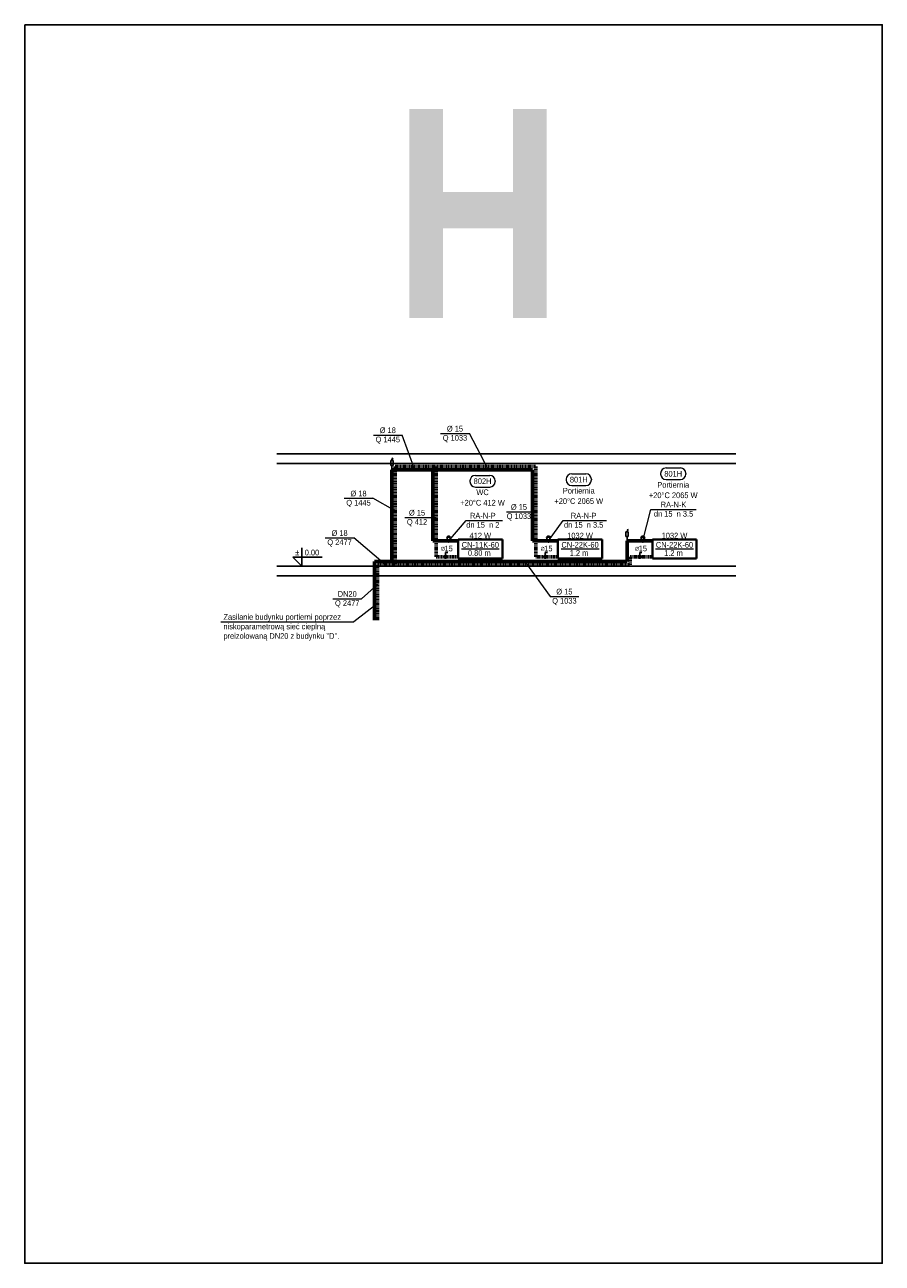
# Model space of a CAD drawing. Header units: millimetres. Extents: x -13172 to 86547, y 20 to 116183.
# Tile 2 of 52: x 15877 to 18589, y 29010 to 32925. Entities that reach past the tile are written whole.
import ezdxf
from ezdxf.enums import TextEntityAlignment as Align

# ---------------------------------------------------------------- set-up
doc = ezdxf.new("R2010")
doc.units = ezdxf.units.MM
doc.header["$LTSCALE"] = 0.7
doc.linetypes.add('CIEPLA', pattern=[5.7625, 3.175, -2.5875])
doc.layers.add('0000_NIEDRUK', color=3, linetype='Continuous', lineweight=25, plot=False)
for name, color, linetype, lineweight in [('____________co_rury_powrót', 5, 'CIEPLA', 60), ('____________co_rury_zasilanie', 1, 'Continuous', 60), ('ETYKIETY_ARMATURY', 7, 'Continuous', 18), ('ETYKIETY_GRZEJNIKOW', 7, 'Continuous', 18), ('ETYKIETY_POMIESZCZEN', 7, 'Continuous', 18), ('ETYKIETY_PRZEWODOW', 7, 'Continuous', 18), ('GRZEJNIKI', 1, 'Continuous', 40)]:
    doc.layers.add(name, color=color, linetype=linetype, lineweight=lineweight)
for name, color, linetype in [('ARMATURA', 7, 'Continuous'), ('RZEDNE', 7, 'Continuous'), ('STROPY', 7, 'Continuous')]:
    doc.layers.add(name, color=color, linetype=linetype)
doc.styles.add('arial', font='arial.ttf', dxfattribs={"width": 0.9})
doc.styles.add('Ariel', font='arialbd.ttf', dxfattribs={"width": 0.8})

msp = doc.modelspace()

# ---------------------------------------------------------------- linework, layer by layer
at = {"layer": '0000_NIEDRUK'}
msp.add_lwpolyline([(15877.372, 32924.799), (18588.88, 32924.799), (18588.88, 29010.161), (15877.372, 29010.161)], close=True, dxfattribs=at)
at = {"layer": '____________co_rury_powrót'}
for p, q in [((17048.3, 31528.087), (17048.3, 31218.087)), ((17048.3, 31528.087), (17493.3, 31528.087)), ((17178, 31528.087), (17178, 31243.087)), ((17493.3, 31528.087), (17493.3, 31243.087)), ((17178, 31243.087), (17248, 31243.087)), ((17493.3, 31243.087), (17563.3, 31243.087)), ((17791.941, 31243.087), (17861.941, 31243.087)), ((17791.941, 31218.087), (17791.941, 31243.087)), ((16993.3, 31218.087), (16993.3, 31043.087)), ((16993.3, 31218.087), (17791.941, 31218.087))]:
    msp.add_line(p, q, dxfattribs=at)
at = {"layer": '____________co_rury_zasilanie'}
for p, q in [((17038.3, 31518.087), (17483.3, 31518.087)), ((17038.3, 31518.087), (17038.3, 31228.087)), ((17168, 31518.087), (17168, 31293.087)), ((17483.3, 31518.087), (17483.3, 31293.087)), ((17168, 31293.087), (17248, 31293.087)), ((17483.3, 31293.087), (17563.3, 31293.087)), ((17781.941, 31228.087), (17781.941, 31293.087)), ((17781.941, 31293.087), (17861.941, 31293.087)), ((16983.3, 31228.087), (17781.941, 31228.087)), ((16983.3, 31228.087), (16983.3, 31043.063))]:
    msp.add_line(p, q, dxfattribs=at)
at = {"layer": 'ARMATURA', "lineweight": 18}
for p, q in [((17038.408, 31550.909), (17040.468, 31555.963)), ((17042.527, 31550.909), (17040.468, 31555.963)), ((17040.468, 31547.048), (17040.468, 31552.665)), ((17782.05, 31325.909), (17784.109, 31330.963)), ((17786.168, 31325.909), (17784.109, 31330.963)), ((17784.109, 31322.048), (17784.109, 31327.665))]:
    msp.add_line(p, q, dxfattribs=at)
at = {"layer": 'ARMATURA'}
for p, q in [((17034.648, 31547.048), (17041.952, 31547.048)), ((17034.648, 31531.761), (17034.648, 31547.048)), ((17041.952, 31531.761), (17034.648, 31531.761)), ((17038.3, 31518.087), (17038.3, 31531.761)), ((17041.952, 31531.761), (17041.952, 31547.048)), ((17778.289, 31322.048), (17785.593, 31322.048)), ((17778.289, 31306.761), (17778.289, 31322.048)), ((17785.593, 31306.761), (17785.593, 31322.048)), ((17215, 31308.087), (17212, 31305.087)), ((17212, 31305.087), (17224, 31305.087)), ((17212, 31305.087), (17215, 31295.087)), ((17221, 31308.087), (17215, 31308.087)), ((17224, 31305.087), (17221, 31308.087)), ((17224, 31305.087), (17221, 31295.087)), ((17530.3, 31308.087), (17527.3, 31305.087)), ((17527.3, 31305.087), (17539.3, 31305.087)), ((17527.3, 31305.087), (17530.3, 31295.087)), ((17536.3, 31308.087), (17530.3, 31308.087)), ((17539.3, 31305.087), (17536.3, 31308.087)), ((17539.3, 31305.087), (17536.3, 31295.087)), ((17785.593, 31306.761), (17778.289, 31306.761)), ((17781.941, 31293.087), (17781.941, 31306.761)), ((17828.941, 31308.087), (17825.941, 31305.087)), ((17825.941, 31305.087), (17837.941, 31305.087)), ((17825.941, 31305.087), (17828.941, 31295.087)), ((17834.941, 31308.087), (17828.941, 31308.087)), ((17837.941, 31305.087), (17834.941, 31308.087)), ((17837.941, 31305.087), (17834.941, 31295.087)), ((17215, 31257.087), (17208, 31257.087)), ((17208, 31257.087), (17208, 31250.087)), ((17530.3, 31257.087), (17523.3, 31257.087)), ((17523.3, 31257.087), (17523.3, 31250.087)), ((17828.941, 31257.087), (17821.941, 31257.087)), ((17821.941, 31257.087), (17821.941, 31250.087))]:
    msp.add_line(p, q, dxfattribs=at)
for points, const_width in [([(17215, 31293.087, 1), (17221, 31293.087, 1)], 6), ([(17530.3, 31293.087, 1), (17536.3, 31293.087, 1)], 6), ([(17828.941, 31293.087, 1), (17834.941, 31293.087, 1)], 6), ([(17204.5, 31243.087, 1), (17211.5, 31243.087, 1)], 7), ([(17519.8, 31243.087, 1), (17526.8, 31243.087, 1)], 7), ([(17818.441, 31243.087, 1), (17825.441, 31243.087, 1)], 7)]:
    msp.add_lwpolyline(points, format="xyb", close=True, dxfattribs=dict(at, const_width=const_width))
at = {"layer": 'ETYKIETY_ARMATURY'}
for p, q in [((17218, 31293.087), (17273, 31358.087)), ((17273, 31358.087), (17387.843, 31358.087)), ((17533.3, 31293.087), (17579.6, 31358.087)), ((17579.6, 31358.087), (17716.748, 31358.087)), ((17831.941, 31293.087), (17856.941, 31393.087)), ((17856.941, 31393.087), (18000.941, 31393.087))]:
    msp.add_line(p, q, dxfattribs=at)
at = {"layer": 'ETYKIETY_POMIESZCZEN'}
for p, q in [((17905.441, 31524.087), (17950.441, 31524.087)), ((17285.009, 31483.023), (17285.009, 31481.023)), ((17302.509, 31500.523), (17347.509, 31500.523)), ((17365.009, 31483.023), (17365.009, 31481.023)), ((17589.3, 31488.054), (17589.3, 31486.054)), ((17606.8, 31505.554), (17651.8, 31505.554)), ((17669.3, 31488.054), (17669.3, 31486.054)), ((17887.941, 31506.587), (17887.941, 31504.587)), ((17905.441, 31487.087), (17950.441, 31487.087)), ((17967.941, 31506.587), (17967.941, 31504.587)), ((17302.509, 31463.523), (17347.509, 31463.523)), ((17606.8, 31468.554), (17651.8, 31468.554))]:
    msp.add_line(p, q, dxfattribs=at)
for centre, start, end in [((17905.441, 31506.587), 90, 180), ((17950.441, 31506.587), 0, 90), ((17302.509, 31483.023), 90, 180), ((17302.509, 31481.023), 180, 270), ((17347.509, 31483.023), 0, 90), ((17347.509, 31481.023), 270, 0), ((17606.8, 31488.054), 90, 180), ((17606.8, 31486.054), 180, 270), ((17651.8, 31488.054), 0, 90), ((17651.8, 31486.054), 270, 0), ((17905.441, 31504.587), 180, 270), ((17950.441, 31504.587), 270, 0)]:
    msp.add_arc(centre, 17.5, start, end, dxfattribs=at)
at = {"layer": 'ETYKIETY_PRZEWODOW'}
for p, q in [((17192.3, 31633.087), (17283.3, 31633.087)), ((17343.3, 31518.087), (17283.3, 31633.087)), ((16979.808, 31628.087), (17070.808, 31628.087)), ((17110.808, 31518.087), (17070.808, 31628.087)), ((16887.3, 31428.087), (16978.3, 31428.087)), ((17048.3, 31388.087), (16978.3, 31428.087)), ((17078.856, 31367.44), (17178, 31367.44)), ((17401.017, 31385.587), (17493.3, 31385.587)), ((16827.3, 31303.087), (16918.3, 31303.087)), ((17018.3, 31218.087), (16918.3, 31303.087)), ((17458.3, 31228.087), (17538.3, 31118.087)), ((16993.3, 31155.158), (16942.53, 31110.734)), ((16851.53, 31110.734), (16942.53, 31110.734)), ((16993.3, 31095.305), (16917.557, 31038.029)), ((17538.3, 31118.087), (17629.3, 31118.087)), ((16497.517, 31038.029), (16917.557, 31038.029))]:
    msp.add_line(p, q, dxfattribs=at)
at = {"layer": 'GRZEJNIKI'}
for p, q in [((17248, 31298.087), (17388, 31298.087)), ((17248, 31238.087), (17248, 31298.087)), ((17248, 31298.087), (17388, 31298.087)), ((17248, 31238.087), (17248, 31298.087)), ((17388, 31238.087), (17388, 31298.087)), ((17388, 31238.087), (17388, 31298.087)), ((17563.3, 31298.087), (17703.3, 31298.087)), ((17563.3, 31238.087), (17563.3, 31298.087)), ((17563.3, 31298.087), (17703.3, 31298.087)), ((17563.3, 31238.087), (17563.3, 31298.087)), ((17703.3, 31238.087), (17703.3, 31298.087)), ((17703.3, 31238.087), (17703.3, 31298.087)), ((17861.941, 31298.087), (18001.941, 31298.087)), ((17861.941, 31238.087), (17861.941, 31298.087)), ((17861.941, 31298.087), (18001.941, 31298.087)), ((17861.941, 31238.087), (17861.941, 31298.087)), ((18001.941, 31238.087), (18001.941, 31298.087)), ((18001.941, 31238.087), (18001.941, 31298.087)), ((17248, 31238.087), (17388, 31238.087)), ((17248, 31238.087), (17388, 31238.087)), ((17563.3, 31238.087), (17703.3, 31238.087)), ((17563.3, 31238.087), (17703.3, 31238.087)), ((17861.941, 31238.087), (18001.941, 31238.087)), ((17861.941, 31238.087), (18001.941, 31238.087))]:
    msp.add_line(p, q, dxfattribs=at)
at = {"layer": 'GRZEJNIKI', "color": 7, "lineweight": 18}
for p, q in [((17258, 31268.087), (17378, 31268.087)), ((17573.3, 31268.087), (17693.3, 31268.087)), ((17871.941, 31268.087), (17991.941, 31268.087))]:
    msp.add_line(p, q, dxfattribs=at)
at = {"layer": 'RZEDNE'}
for p, q in [((16753.578, 31213.087), (16724.578, 31242.087)), ((16724.578, 31242.087), (16817.578, 31242.087)), ((16753.578, 31271.087), (16753.578, 31213.087))]:
    msp.add_line(p, q, dxfattribs=at)
at = {"layer": 'STROPY'}
for p, q in [((18126.304, 31568.087), (16674.306, 31568.087)), ((18126.304, 31538.087), (16674.306, 31538.087)), ((18126.304, 31213.087), (16674.306, 31213.087)), ((18126.304, 31183.087), (16674.306, 31183.087))]:
    msp.add_line(p, q, dxfattribs=at)

# ---------------------------------------------------------------- texts
at = {"layer": '0000_NIEDRUK', "style": 'Ariel', "width": 0.8}
msp.add_text('H', height=660.856, dxfattribs=at).set_placement((17044.241, 31997.969))
at = {"layer": 'ETYKIETY_ARMATURY', "style": 'arial', "width": 0.9}
for s, p in [('RA-N-K', (17928.941, 31408.087)), ('RA-N-P', (17325.843, 31373.087)), ('RA-N-P', (17644.748, 31373.087)), ('dn 15  n 3.5', (17928.941, 31379.087)), ('dn 15  n 2', (17325.843, 31344.087)), ('dn 15  n 3.5', (17644.748, 31344.087))]:
    msp.add_text(s, height=18, dxfattribs=at).set_placement(p, align=Align.MIDDLE_CENTER)
at = {"layer": 'ETYKIETY_GRZEJNIKOW', "style": 'arial', "width": 0.9}
for s, p in [('412 W', (17318, 31310.087)), ('1032 W', (17633.3, 31310.087)), ('1032 W', (17931.941, 31310.087)), ('CN-11K-60', (17318, 31281.087)), ('CN-22K-60', (17633.3, 31281.087)), ('CN-22K-60', (17931.941, 31281.087)), ('0.80 m ', (17318, 31255.087)), ('1.2 m ', (17633.3, 31255.087)), ('1.2 m ', (17931.941, 31255.087))]:
    msp.add_text(s, height=18, dxfattribs=at).set_placement(p, align=Align.MIDDLE_CENTER)
at = {"layer": 'ETYKIETY_POMIESZCZEN', "style": 'arial', "width": 0.9}
for s, p in [('801H', (17927.941, 31505.587)), ('802H', (17325.009, 31482.023)), ('801H', (17629.3, 31487.054)), ('Portiernia', (17927.941, 31470.587)), ('WC', (17325.009, 31447.023)), ('Portiernia', (17629.3, 31452.054)), ('+20°C 2065 W', (17927.941, 31437.587)), ('+20°C 412 W', (17325.009, 31414.023)), ('+20°C 2065 W', (17629.3, 31419.054))]:
    msp.add_text(s, height=18, dxfattribs=at).set_placement(p, align=Align.MIDDLE_CENTER)
at = {"layer": 'ETYKIETY_PRZEWODOW', "style": 'arial', "width": 0.9}
for s, height, p in [('%%c 18', 18, (17025.308, 31643.087)), ('%%c 15', 18, (17237.8, 31648.087)), ('Q 1445', 18, (17025.308, 31614.087)), ('Q 1033', 18, (17237.8, 31619.087)), ('%%c 18', 18, (16932.8, 31443.087)), ('Q 1445', 18, (16932.8, 31414.087)), ('%%c 15', 18, (17440.017, 31400.587)), ('Q 412', 18, (17117.856, 31353.44)), ('%%c 15', 18, (17117.856, 31382.44)), ('Q 1033', 18, (17440.017, 31371.587)), ('%%c 18', 18, (16872.8, 31318.087)), ('Q 2477', 18, (16872.8, 31289.087)), ('15', 18, (17217.861, 31269.473)), ('15', 18, (17533.161, 31269.473)), ('15', 18, (17831.802, 31269.473)), ('%%c', 12, (17199.681, 31268.58)), ('%%c', 12, (17514.981, 31268.58)), ('%%c', 12, (17813.622, 31268.58)), ('DN20', 18, (16897.03, 31125.734)), ('%%c 15', 18, (17583.8, 31133.087)), ('Q 2477', 18, (16897.03, 31096.734)), ('Q 1033', 18, (17583.8, 31104.087))]:
    msp.add_text(s, height=height, dxfattribs=at).set_placement(p, align=Align.MIDDLE_CENTER)
for s, p in [('Zasilanie budynku portierni poprzez', (16505.605, 31043.881)), ('niskoparametrową sieć cieplną', (16505.605, 31013.881)), ('preizolowaną DN20 z budynku "D".', (16505.605, 30983.881))]:
    msp.add_text(s, height=18, dxfattribs=at).set_placement(p)
at = {"layer": 'RZEDNE', "lineweight": 20, "style": 'arial', "width": 0.9}
for s, p in [('%%P', (16739.078, 31256.587)), ('0.00', (16785.578, 31256.587))]:
    msp.add_text(s, height=18, dxfattribs=at).set_placement(p, align=Align.MIDDLE_CENTER)

doc.saveas('drawing.dxf')
